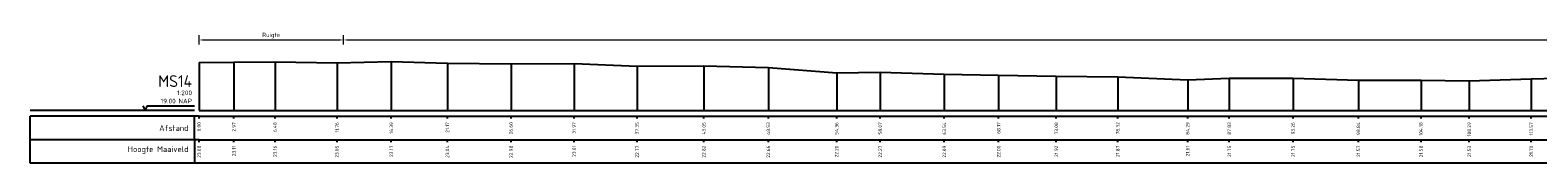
# Model space of a CAD drawing. Header units: metres. Extents: x 186876 to 190692, y 349785 to 350844.
# Tile 2 of 17: x 190283 to 190412, y 350510 to 350521. Entities that reach past the tile are written whole.
import ezdxf
from ezdxf.enums import TextEntityAlignment as Align

# ---------------------------------------------------------------- set-up
doc = ezdxf.new("R2010")
doc.units = ezdxf.units.M
doc.header["$PDMODE"] = 35
doc.header["$PDSIZE"] = 0.075
doc.layers.add('B-ME-AL-PROFIELRASTER-S', color=7, linetype='Continuous')
doc.layers.add('B-ME-GW-MAAIVELD-GD', color=252, linetype='GW-MAAIVELD', lineweight=25)
doc.layers.add('X-XX-AL-DETAIL1-M', color=7, linetype='Continuous', lineweight=18)
doc.styles.add('NLCS-ISO-ANNOTATIEF-T18', font='NLCS-ISO.ttf', dxfattribs={"height": 1.8})
doc.styles.add('NLCS-ISO-ANNOTATIVE-T18', font='NLCS-ISO.ttf', dxfattribs={"height": 1.8})
doc.linetypes.add('GW-MAAIVELD', pattern='A,12,[40,NLCS.SHX,S=1,R=0,X=0,Y=-0.5],12', length=24)
doc.dimstyles.new('NLCS-ANNOTATIEF-T18-PIJL_L2_H0', dxfattribs={"dimtxt": 2.5, "dimasz": 1.8, "dimexe": 2, "dimexo": 2, "dimgap": 0.7, "dimtad": 1, "dimzin": 0, "dimdsep": 46, "dimtxsty": 'NLCS-ISO-ANNOTATIEF-T18', "dimcen": 0, "dimdle": 2, "dimclrd": 256, "dimclre": 256, "dimclrt": 10, "dimaunit": 2, "dimadec": 0, "dimazin": 0, "dimtfac": 1, "dimtdec": 3, "dimtofl": 0, "dimtmove": 0, "dimatfit": 3, "dimfxl": 2, "dimfxlon": 1, "dimtfillclr": 256, "dimtolj": 1, "dimtzin": 0, "dimlwd": -1, "dimlwe": -1, "dimarcsym": 0})

# ---------------------------------------------------------------- blocks, each defined once
blk = doc.blocks.new('SAL-PROFIELRASTER-SOD')
at = {"color": 0, "linetype": 'ByBlock', "lineweight": -2, "flags": 128}
for points in [[(-2, 0), (-72, 0)], [(-24, 2), (-23, 0), (-22, 2), (-2, 2)], [(-72, -12.5), (-72, -2.5)], [(0, -2.5), (-72, -2.5)], [(-2, -12.5), (-2, -2.5)], [(0, -12.5), (-72, -12.5)]]:
    blk.add_lwpolyline(points, dxfattribs=at)
at = {"color": 0, "linetype": 'ByBlock', "lineweight": -2, "style": 'NLCS-ISO-ANNOTATIVE-T18'}
blk.add_text('NAP', height=2, dxfattribs=at).set_placement((-3, 3), align=Align.RIGHT)
blk.add_text('Afstand', height=2.5, dxfattribs=at).set_placement((-4.5, -7.5), align=Align.MIDDLE_RIGHT)
for tag, height, p in [('PROFIELNR', 5, (-3, 10)), ('SCHAAL', 2, (-3, 6.5)), ('NAP', 2, (-9.94, 3))]:
    blk.add_attdef(tag, text='', height=height, dxfattribs=at).set_placement(p, align=Align.RIGHT)
blk = doc.blocks.new('SAL-PROFIELRASTER_BALK_EIND1-SOD')
at = {"color": 0, "linetype": 'ByBlock', "lineweight": -2}
blk.add_line((1, -12.5), (1, -2.5), dxfattribs=at)
at = {"color": 0, "linetype": 'ByBlock', "lineweight": -2, "flags": 128}
for points in [[(0, 0), (1, 0)], [(0, -2.5), (1, -2.5)], [(0, -12.5), (1, -12.5)]]:
    blk.add_lwpolyline(points, dxfattribs=at)
blk = doc.blocks.new('SAL-PROFIELRASTER_BALK-SOD')
at = {"color": 0, "linetype": 'ByBlock', "lineweight": -2}
for p, q in [((-72, -12.5), (-72, -2.5)), ((-2, -2.5), (-2, -12.5)), ((0, -12.5), (-72, -12.5))]:
    blk.add_line(p, q, dxfattribs=at)
at = {"color": 0, "linetype": 'ByBlock', "lineweight": -2, "style": 'NLCS-ISO-ANNOTATIVE-T18'}
for tag, height, p in [('TITEL1', 2.5, (-4.5, -6.5)), ('TITEL2', 1.5, (-4.5, -9.5))]:
    blk.add_attdef(tag, text='', height=height, dxfattribs=at).set_placement(p, align=Align.MIDDLE_RIGHT)
blk = doc.blocks.new('SAL-PROFIELRASTER_BALK_EIND2-SOD')
at = {"color": 0, "linetype": 'ByBlock', "lineweight": -2}
for p, q in [((1, -2.5), (1, -12.5)), ((1, -12.5), (0, -12.5))]:
    blk.add_line(p, q, dxfattribs=at)
blk = doc.blocks.new('SAL-PROFIELRASTER_BALK_DATA-SOD')
at = {"color": 0, "linetype": 'ByBlock', "lineweight": -2}
blk.add_lwpolyline([(0, -3.5), (0, -2.5)], dxfattribs=at)
at = {"color": 0, "linetype": 'ByBlock', "lineweight": -2, "style": 'NLCS-ISO-ANNOTATIVE-T18'}
blk.add_attdef('GETAL', text='', height=1.5, rotation=90, dxfattribs=at).set_placement((0.75, -5), align=Align.RIGHT)
blk = doc.blocks.new('SAL-PROFIELRASTER_AANHAAL-SOD')
at = {"color": 9, "linetype": 'ByBlock', "lineweight": -2, "flags": 128}
blk.add_lwpolyline([(0, 1), (0, 0)], dxfattribs=at)
blk = doc.blocks.new('*D113')
at = {"layer": 'Defpoints', "color": 0, "transparency": 16777216}
for p in [(190309.9, 350520.83), (190297.59, 350514.82), (190309.9, 350514.82)]:
    blk.add_point(p, dxfattribs=at)
at = {"layer": 'X-XX-AL-DETAIL1-M', "transparency": 16777216}
for p, q in [((190297.59, 350520.43), (190297.59, 350521.23)), ((190297.95, 350520.83), (190309.54, 350520.83)), ((190309.9, 350520.43), (190309.9, 350521.23))]:
    blk.add_line(p, q, dxfattribs=at)
for points in [[(190297.95, 350520.89), (190297.95, 350520.77), (190297.59, 350520.83)], [(190309.54, 350520.89), (190309.54, 350520.77), (190309.9, 350520.83)]]:
    blk.add_solid(points, dxfattribs=at)
at = {"layer": 'X-XX-AL-DETAIL1-M', "color": 10, "transparency": 16777216, "insert": (190303.74, 350521.21), "char_height": 0.36, "attachment_point": 5, "style": 'NLCS-ISO-ANNOTATIEF-T18'}
blk.add_mtext('\\A1;Ruigte', dxfattribs=at)
blk = doc.blocks.new('*D114')
at = {"layer": 'Defpoints', "color": 0, "transparency": 16777216}
for p in [(190430.62, 350520.83), (190309.9, 350514.82), (190430.62, 350514.82)]:
    blk.add_point(p, dxfattribs=at)
at = {"layer": 'X-XX-AL-DETAIL1-M', "transparency": 16777216}
for p, q in [((190309.9, 350520.43), (190309.9, 350521.23)), ((190310.26, 350520.83), (190430.26, 350520.83)), ((190430.62, 350520.43), (190430.62, 350521.23))]:
    blk.add_line(p, q, dxfattribs=at)
for points in [[(190310.26, 350520.89), (190310.26, 350520.77), (190309.9, 350520.83)], [(190430.26, 350520.89), (190430.26, 350520.77), (190430.62, 350520.83)]]:
    blk.add_solid(points, dxfattribs=at)
at = {"layer": 'X-XX-AL-DETAIL1-M', "color": 10, "transparency": 16777216, "insert": (190423.62, 350521.15), "char_height": 0.36, "attachment_point": 5, "style": 'NLCS-ISO-ANNOTATIEF-T18'}
blk.add_mtext('\\A1;Gras', dxfattribs=at)

msp = doc.modelspace()

# ---------------------------------------------------------------- linework, layer by layer
at = {"layer": 'B-ME-GW-MAAIVELD-GD', "ltscale": 0.1, "elevation": -21.672, "flags": 128}
msp.add_lwpolyline([(190297.588, 350518.898), (190300.56, 350518.935), (190304.069, 350518.977), (190309.349, 350518.869), (190313.975, 350518.989), (190318.761, 350518.859), (190324.188, 350518.799), (190329.557, 350518.833), (190334.934, 350518.589), (190340.634, 350518.638), (190346.122, 350518.481), (190351.948, 350518.02), (190355.654, 350518.092), (190361.125, 350517.911), (190365.757, 350517.817), (190370.671, 350517.742), (190375.911, 350517.696), (190381.873, 350517.428), (190385.422, 350517.576), (190390.852, 350517.575), (190396.425, 350517.39), (190401.771, 350517.399), (190405.875, 350517.353), (190411.158, 350517.526), (190416.619, 350517.661), (190421.723, 350517.645), (190427.312, 350517.346), (190432.552, 350517.382), (190437.914, 350517.143), (190442.667, 350517.378), (190448.126, 350517.785), (190453.592, 350517.931), (190455.469, 350518.684), (190462.521, 350518.755), (190468.625, 350518.917), (190474.752, 350518.478), (190478.398, 350518.756), (190485.843, 350518.718), (190489.749, 350518.783), (190493.91, 350518.905), (190499.313, 350518.753), (190502.819, 350518.943), (190508.178, 350518.606), (190510.045, 350518.544), (190512.366, 350518.848), (190516.99, 350518.973), (190521.798, 350518.912), (190527.102, 350518.907), (190533.366, 350518.765), (190537.97, 350518.846), (190542.953, 350518.869), (190547.892, 350518.772), (190552.537, 350518.736), (190557.615, 350518.46), (190558.886, 350518.007), (190561.514, 350517.427)], dxfattribs=at)

# ---------------------------------------------------------------- block references
at = {"layer": 'B-ME-AL-PROFIELRASTER-S'}
for p, yscale in [((190297.588, 350514.822, -21.672), 4.076000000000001), ((190297.588, 350514.822, -21.672), 4.076000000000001), ((190300.56, 350514.822, -21.672), 4.113), ((190300.56, 350514.822, -21.672), 4.113), ((190304.069, 350514.822, -21.672), 4.155000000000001), ((190304.069, 350514.822, -21.672), 4.155000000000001), ((190309.349, 350514.822, -21.672), 4.047000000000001), ((190309.349, 350514.822, -21.672), 4.047000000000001), ((190313.975, 350514.822, -21.672), 4.167000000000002), ((190313.975, 350514.822, -21.672), 4.167000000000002), ((190318.761, 350514.822, -21.672), 4.036999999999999), ((190318.761, 350514.822, -21.672), 4.036999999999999), ((190324.188, 350514.822, -21.672), 3.977), ((190324.188, 350514.822, -21.672), 3.977), ((190329.557, 350514.822, -21.672), 4.010999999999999), ((190329.557, 350514.822, -21.672), 4.010999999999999), ((190334.934, 350514.822, -21.672), 3.766999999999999), ((190334.934, 350514.822, -21.672), 3.766999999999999), ((190340.634, 350514.822, -21.672), 3.815999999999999), ((190340.634, 350514.822, -21.672), 3.815999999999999), ((190346.122, 350514.822, -21.672), 3.658999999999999), ((190346.122, 350514.822, -21.672), 3.658999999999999), ((190351.948, 350514.822, -21.672), 3.198), ((190351.948, 350514.822, -21.672), 3.198), ((190355.654, 350514.822, -21.672), 3.27), ((190355.654, 350514.822, -21.672), 3.27), ((190361.125, 350514.822, -21.672), 3.088999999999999), ((190361.125, 350514.822, -21.672), 3.088999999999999), ((190365.757, 350514.822, -21.672), 2.995000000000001), ((190365.757, 350514.822, -21.672), 2.995000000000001), ((190370.671, 350514.822, -21.672), 2.920000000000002), ((190370.671, 350514.822, -21.672), 2.920000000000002), ((190375.911, 350514.822, -21.672), 2.873999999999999), ((190375.911, 350514.822, -21.672), 2.873999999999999), ((190381.873, 350514.822, -21.672), 2.606000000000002), ((190381.873, 350514.822, -21.672), 2.606000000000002), ((190385.422, 350514.822, -21.672), 2.754000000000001), ((190385.422, 350514.822, -21.672), 2.754000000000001), ((190390.852, 350514.822, -21.672), 2.753), ((190390.852, 350514.822, -21.672), 2.753), ((190396.425, 350514.822, -21.672), 2.568000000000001), ((190396.425, 350514.822, -21.672), 2.568000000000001), ((190401.771, 350514.822, -21.672), 2.577000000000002), ((190401.771, 350514.822, -21.672), 2.577000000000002), ((190405.875, 350514.822, -21.672), 2.530999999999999), ((190405.875, 350514.822, -21.672), 2.530999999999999), ((190411.158, 350514.822, -21.672), 2.704000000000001), ((190411.158, 350514.822, -21.672), 2.704000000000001)]:
    msp.add_blockref('SAL-PROFIELRASTER_AANHAAL-SOD', p, dxfattribs=dict(at, yscale=yscale))
at = {"layer": 'B-ME-AL-PROFIELRASTER-S', "xscale": 0.2, "yscale": 0.2, "zscale": 0.2}
for name, p, values in [('SAL-PROFIELRASTER-SOD', (190297.588, 350514.822, -21.672), {'PROFIELNR': 'MS14', 'SCHAAL': '1:200', 'NAP': '19.00'}), ('SAL-PROFIELRASTER_BALK_DATA-SOD', (190297.588, 350514.822, -21.672), {'GETAL': '0.00'}), ('SAL-PROFIELRASTER_BALK_DATA-SOD', (190297.588, 350514.822, -21.672), {'GETAL': '0.00'}), ('SAL-PROFIELRASTER_BALK_DATA-SOD', (190300.56, 350514.822, -21.672), {'GETAL': '2.97'}), ('SAL-PROFIELRASTER_BALK_DATA-SOD', (190300.56, 350514.822, -21.672), {'GETAL': '2.97'}), ('SAL-PROFIELRASTER_BALK_DATA-SOD', (190304.069, 350514.822, -21.672), {'GETAL': '6.48'}), ('SAL-PROFIELRASTER_BALK_DATA-SOD', (190304.069, 350514.822, -21.672), {'GETAL': '6.48'}), ('SAL-PROFIELRASTER_BALK_DATA-SOD', (190309.349, 350514.822, -21.672), {'GETAL': '11.76'}), ('SAL-PROFIELRASTER_BALK_DATA-SOD', (190309.349, 350514.822, -21.672), {'GETAL': '11.76'}), ('SAL-PROFIELRASTER_BALK_DATA-SOD', (190313.975, 350514.822, -21.672), {'GETAL': '16.39'}), ('SAL-PROFIELRASTER_BALK_DATA-SOD', (190313.975, 350514.822, -21.672), {'GETAL': '16.39'}), ('SAL-PROFIELRASTER_BALK_DATA-SOD', (190318.761, 350514.822, -21.672), {'GETAL': '21.17'}), ('SAL-PROFIELRASTER_BALK_DATA-SOD', (190318.761, 350514.822, -21.672), {'GETAL': '21.17'}), ('SAL-PROFIELRASTER_BALK_DATA-SOD', (190324.188, 350514.822, -21.672), {'GETAL': '26.60'}), ('SAL-PROFIELRASTER_BALK_DATA-SOD', (190324.188, 350514.822, -21.672), {'GETAL': '26.60'}), ('SAL-PROFIELRASTER_BALK_DATA-SOD', (190329.557, 350514.822, -21.672), {'GETAL': '31.97'}), ('SAL-PROFIELRASTER_BALK_DATA-SOD', (190329.557, 350514.822, -21.672), {'GETAL': '31.97'}), ('SAL-PROFIELRASTER_BALK_DATA-SOD', (190334.934, 350514.822, -21.672), {'GETAL': '37.35'}), ('SAL-PROFIELRASTER_BALK_DATA-SOD', (190334.934, 350514.822, -21.672), {'GETAL': '37.35'}), ('SAL-PROFIELRASTER_BALK_DATA-SOD', (190340.634, 350514.822, -21.672), {'GETAL': '43.05'}), ('SAL-PROFIELRASTER_BALK_DATA-SOD', (190340.634, 350514.822, -21.672), {'GETAL': '43.05'}), ('SAL-PROFIELRASTER_BALK_DATA-SOD', (190346.122, 350514.822, -21.672), {'GETAL': '48.53'}), ('SAL-PROFIELRASTER_BALK_DATA-SOD', (190346.122, 350514.822, -21.672), {'GETAL': '48.53'}), ('SAL-PROFIELRASTER_BALK_DATA-SOD', (190351.948, 350514.822, -21.672), {'GETAL': '54.36'}), ('SAL-PROFIELRASTER_BALK_DATA-SOD', (190351.948, 350514.822, -21.672), {'GETAL': '54.36'}), ('SAL-PROFIELRASTER_BALK_DATA-SOD', (190355.654, 350514.822, -21.672), {'GETAL': '58.07'}), ('SAL-PROFIELRASTER_BALK_DATA-SOD', (190355.654, 350514.822, -21.672), {'GETAL': '58.07'}), ('SAL-PROFIELRASTER_BALK_DATA-SOD', (190361.125, 350514.822, -21.672), {'GETAL': '63.54'}), ('SAL-PROFIELRASTER_BALK_DATA-SOD', (190361.125, 350514.822, -21.672), {'GETAL': '63.54'}), ('SAL-PROFIELRASTER_BALK_DATA-SOD', (190365.757, 350514.822, -21.672), {'GETAL': '68.17'}), ('SAL-PROFIELRASTER_BALK_DATA-SOD', (190365.757, 350514.822, -21.672), {'GETAL': '68.17'}), ('SAL-PROFIELRASTER_BALK_DATA-SOD', (190370.671, 350514.822, -21.672), {'GETAL': '73.08'}), ('SAL-PROFIELRASTER_BALK_DATA-SOD', (190370.671, 350514.822, -21.672), {'GETAL': '73.08'}), ('SAL-PROFIELRASTER_BALK_DATA-SOD', (190375.911, 350514.822, -21.672), {'GETAL': '78.32'}), ('SAL-PROFIELRASTER_BALK_DATA-SOD', (190375.911, 350514.822, -21.672), {'GETAL': '78.32'}), ('SAL-PROFIELRASTER_BALK_DATA-SOD', (190381.873, 350514.822, -21.672), {'GETAL': '84.29'}), ('SAL-PROFIELRASTER_BALK_DATA-SOD', (190381.873, 350514.822, -21.672), {'GETAL': '84.29'}), ('SAL-PROFIELRASTER_BALK_DATA-SOD', (190385.422, 350514.822, -21.672), {'GETAL': '87.83'}), ('SAL-PROFIELRASTER_BALK_DATA-SOD', (190385.422, 350514.822, -21.672), {'GETAL': '87.83'}), ('SAL-PROFIELRASTER_BALK_DATA-SOD', (190390.852, 350514.822, -21.672), {'GETAL': '93.26'}), ('SAL-PROFIELRASTER_BALK_DATA-SOD', (190390.852, 350514.822, -21.672), {'GETAL': '93.26'}), ('SAL-PROFIELRASTER_BALK_DATA-SOD', (190396.425, 350514.822, -21.672), {'GETAL': '98.84'}), ('SAL-PROFIELRASTER_BALK_DATA-SOD', (190396.425, 350514.822, -21.672), {'GETAL': '98.84'}), ('SAL-PROFIELRASTER_BALK_DATA-SOD', (190401.771, 350514.822, -21.672), {'GETAL': '104.18'}), ('SAL-PROFIELRASTER_BALK_DATA-SOD', (190401.771, 350514.822, -21.672), {'GETAL': '104.18'}), ('SAL-PROFIELRASTER_BALK_DATA-SOD', (190405.875, 350514.822, -21.672), {'GETAL': '108.29'}), ('SAL-PROFIELRASTER_BALK_DATA-SOD', (190405.875, 350514.822, -21.672), {'GETAL': '108.29'}), ('SAL-PROFIELRASTER_BALK_DATA-SOD', (190411.158, 350514.822, -21.672), {'GETAL': '113.57'}), ('SAL-PROFIELRASTER_BALK_DATA-SOD', (190411.158, 350514.822, -21.672), {'GETAL': '113.57'}), ('SAL-PROFIELRASTER_BALK-SOD', (190297.588, 350512.822, -21.672), {'TITEL1': 'Hoogte Maaiveld'}), ('SAL-PROFIELRASTER_BALK_DATA-SOD', (190297.588, 350512.822, -21.672), {'GETAL': '23.08'}), ('SAL-PROFIELRASTER_BALK_DATA-SOD', (190300.56, 350512.822, -21.672), {'GETAL': '23.11'}), ('SAL-PROFIELRASTER_BALK_DATA-SOD', (190304.069, 350512.822, -21.672), {'GETAL': '23.16'}), ('SAL-PROFIELRASTER_BALK_DATA-SOD', (190309.349, 350512.822, -21.672), {'GETAL': '23.05'}), ('SAL-PROFIELRASTER_BALK_DATA-SOD', (190313.975, 350512.822, -21.672), {'GETAL': '23.17'}), ('SAL-PROFIELRASTER_BALK_DATA-SOD', (190318.761, 350512.822, -21.672), {'GETAL': '23.04'}), ('SAL-PROFIELRASTER_BALK_DATA-SOD', (190324.188, 350512.822, -21.672), {'GETAL': '22.98'}), ('SAL-PROFIELRASTER_BALK_DATA-SOD', (190329.557, 350512.822, -21.672), {'GETAL': '23.01'}), ('SAL-PROFIELRASTER_BALK_DATA-SOD', (190334.934, 350512.822, -21.672), {'GETAL': '22.77'}), ('SAL-PROFIELRASTER_BALK_DATA-SOD', (190340.634, 350512.822, -21.672), {'GETAL': '22.82'}), ('SAL-PROFIELRASTER_BALK_DATA-SOD', (190346.122, 350512.822, -21.672), {'GETAL': '22.66'}), ('SAL-PROFIELRASTER_BALK_DATA-SOD', (190351.948, 350512.822, -21.672), {'GETAL': '22.20'}), ('SAL-PROFIELRASTER_BALK_DATA-SOD', (190355.654, 350512.822, -21.672), {'GETAL': '22.27'}), ('SAL-PROFIELRASTER_BALK_DATA-SOD', (190361.125, 350512.822, -21.672), {'GETAL': '22.09'}), ('SAL-PROFIELRASTER_BALK_DATA-SOD', (190365.757, 350512.822, -21.672), {'GETAL': '22.00'}), ('SAL-PROFIELRASTER_BALK_DATA-SOD', (190370.671, 350512.822, -21.672), {'GETAL': '21.92'}), ('SAL-PROFIELRASTER_BALK_DATA-SOD', (190375.911, 350512.822, -21.672), {'GETAL': '21.87'}), ('SAL-PROFIELRASTER_BALK_DATA-SOD', (190381.873, 350512.822, -21.672), {'GETAL': '21.61'}), ('SAL-PROFIELRASTER_BALK_DATA-SOD', (190385.422, 350512.822, -21.672), {'GETAL': '21.75'}), ('SAL-PROFIELRASTER_BALK_DATA-SOD', (190390.852, 350512.822, -21.672), {'GETAL': '21.75'}), ('SAL-PROFIELRASTER_BALK_DATA-SOD', (190396.425, 350512.822, -21.672), {'GETAL': '21.57'}), ('SAL-PROFIELRASTER_BALK_DATA-SOD', (190401.771, 350512.822, -21.672), {'GETAL': '21.58'}), ('SAL-PROFIELRASTER_BALK_DATA-SOD', (190405.875, 350512.822, -21.672), {'GETAL': '21.53'}), ('SAL-PROFIELRASTER_BALK_DATA-SOD', (190411.158, 350512.822, -21.672), {'GETAL': '21.70'})]:
    msp.add_blockref(name, p, dxfattribs=at).add_auto_attribs(values)
at = {"layer": 'B-ME-AL-PROFIELRASTER-S', "xscale": 264.4260279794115, "yscale": 0.2, "zscale": 264.4260279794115}
for name, p in [('SAL-PROFIELRASTER_BALK_EIND1-SOD', (190297.588, 350514.822, -21.672)), ('SAL-PROFIELRASTER_BALK_EIND2-SOD', (190297.588, 350512.822, -21.672))]:
    msp.add_blockref(name, p, dxfattribs=at)

# ---------------------------------------------------------------- dimensions: what is measured, and where the dimension line sits
at = {"layer": 'X-XX-AL-DETAIL1-M'}
for base, p1, p2, text, picture, middle in [((190309.898, 350520.834, -21.672), (190297.588, 350514.822, -21.672), (190309.898, 350514.822, -21.672), 'Ruigte', '*D113', (190303.743, 350520.834, -21.672)), ((190430.618, 350520.834, -21.672), (190309.898, 350514.822, -21.672), (190430.618, 350514.822, -21.672), 'Gras', '*D114', (190423.621, 350520.834, -21.672))]:
    dim = msp.add_linear_dim(base=base, p1=p1, p2=p2, text=text, dimstyle='NLCS-ANNOTATIEF-T18-PIJL_L2_H0', dxfattribs=at)
    dim.commit()
    dim.dimension.update_dxf_attribs({"geometry": picture, "text_midpoint": middle, "dimtype": 160})

doc.saveas('drawing.dxf')
